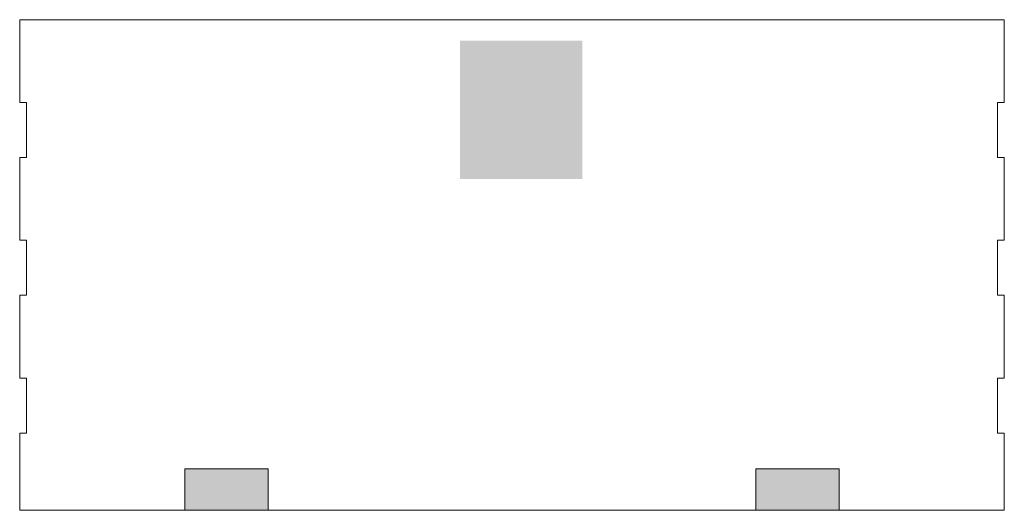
# Model space of a CAD drawing. Header units: inches. Extents: x 0 to 17.9, y 0 to 8.9.
import ezdxf

# ---------------------------------------------------------------- set-up
doc = ezdxf.new("R2010")
doc.units = ezdxf.units.IN
doc.header["$MEASUREMENT"] = 0

msp = doc.modelspace()

# ---------------------------------------------------------------- hatches: boundary and pattern name
h = msp.add_hatch(color=256)
h.dxf.hatch_style = 1
h.set_gradient(color2=(0, 0, 0), tint=1, name='INVCYLINDER')
h.paths.add_polyline_path([(10.213, 6.009), (10.213, 8.519), (7.991, 8.519), (7.991, 6.009)])
h = msp.add_hatch(color=256)
h.dxf.hatch_style = 1
h.set_gradient(color2=(0, 0, 0), tint=1)
h.paths.add_polyline_path([(3, 0.75), (3, 0), (4.51, 0), (4.51, 0.75)])
h = msp.add_hatch(color=256)
h.dxf.hatch_style = 1
h.set_gradient(color2=(0, 0, 0), tint=1)
h.paths.add_polyline_path([(13.365, 0.75), (13.365, 0), (14.875, 0), (14.875, 0.75)])

# ---------------------------------------------------------------- linework, layer by layer
at = {"color": 1, "linetype": 'Continuous', "lineweight": 0}
for p, q in [((0, 8.9), (0, 7.4)), ((17.875, 8.9), (0, 8.9)), ((17.875, 7.4), (17.875, 8.9)), ((0, 7.4), (0.125, 7.4)), ((0.125, 7.4), (0.125, 6.4)), ((17.75, 7.4), (17.875, 7.4)), ((17.75, 6.4), (17.75, 7.4)), ((0, 6.4), (0, 4.9)), ((0.125, 6.4), (0, 6.4)), ((17.875, 6.4), (17.75, 6.4)), ((17.875, 4.9), (17.875, 6.4)), ((0, 4.9), (0.125, 4.9)), ((0.125, 4.9), (0.125, 3.9)), ((17.75, 4.9), (17.875, 4.9)), ((17.75, 3.9), (17.75, 4.9)), ((0, 3.9), (0, 2.4)), ((0.125, 3.9), (0, 3.9)), ((17.875, 3.9), (17.75, 3.9)), ((17.875, 2.4), (17.875, 3.9)), ((0, 2.4), (0.125, 2.4)), ((0.125, 2.4), (0.125, 1.4)), ((17.75, 2.4), (17.875, 2.4)), ((17.75, 1.4), (17.75, 2.4)), ((0.125, 1.4), (0, 1.4)), ((0, 1.4), (0, 0)), ((17.875, 1.4), (17.75, 1.4)), ((17.875, 0), (17.875, 1.4)), ((0, 0), (17.875, 0))]:
    msp.add_line(p, q, dxfattribs=at)
at = {"color": 18, "linetype": 'Continuous', "lineweight": 0, "true_color": 0x000000}
for p, q in [((4.51, 0.75), (3, 0.75)), ((3, 0.75), (3, 0)), ((4.51, 0), (4.51, 0.75)), ((14.875, 0.75), (13.365, 0.75)), ((13.365, 0.75), (13.365, 0)), ((14.875, 0), (14.875, 0.75))]:
    msp.add_line(p, q, dxfattribs=at)

doc.saveas('drawing.dxf')
